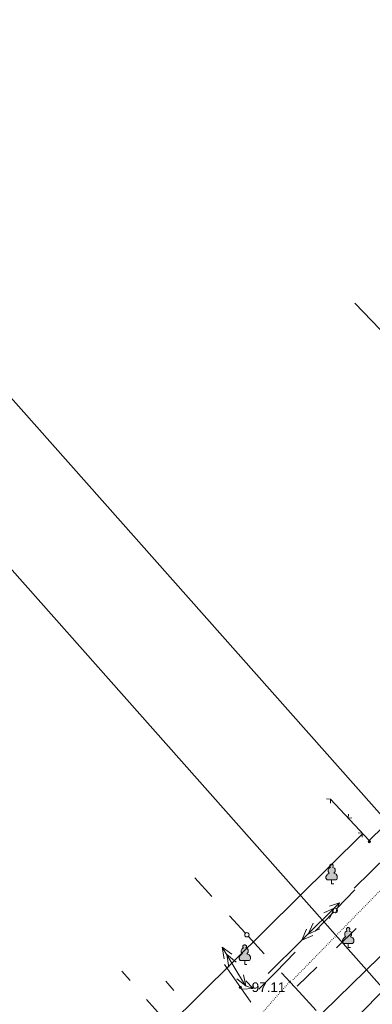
# Model space of a CAD drawing. Header units: millimetres. Extents: x 9396 to 25236, y 15106 to 31102.
# Tile 32 of 256: x 9812 to 9874, y 16205 to 16378. Entities that reach past the tile are written whole.
import ezdxf
from ezdxf.enums import TextEntityAlignment as Align

# ---------------------------------------------------------------- set-up
doc = ezdxf.new("R2010")
doc.units = ezdxf.units.MM
doc.linetypes.add('DOT', pattern=[0.25, 0, -0.25])
doc.linetypes.add('HIDDEN', pattern=[0.375, 0.25, -0.125])
for name, color, linetype, lineweight, true_color in [('1001010', 7, 'Continuous', 9, 0x000000), ('1060000', 7, 'Continuous', 9, 0x000000), ('1070000', 7, 'DOT', 9, 0x000000), ('21100200', 7, 'HIDDEN', 0, 0x800080), ('3000113', 7, 'Continuous', 9, 0x000000), ('3000260', 7, 'Continuous', 9, 0x000000), ('4000210', 7, 'Continuous', 9, 0x000000), ('5010210', 7, 'Continuous', 20, 0x008000), ('5010320', 7, 'Continuous', 20, 0x800000), ('6011300', 1, 'Continuous', 20, 0xff0000), ('9010120', 7, 'Continuous', 20, 0x000000)]:
    doc.layers.add(name, color=color, linetype=linetype, lineweight=lineweight, true_color=true_color)
doc.layers.add('text', color=7, linetype='Continuous', lineweight=15)
doc.layers.add('Рамка', color=7, linetype='Continuous', lineweight=35)
doc.styles.add('F2', font='arial.ttf', dxfattribs={"height": 0.001693})

# ---------------------------------------------------------------- blocks, each defined once
blk = doc.blocks.new('SYMBOL21100200')
at = {"true_color": 0x800080}
h = blk.add_hatch(color=216, dxfattribs=at)
edge = h.paths.add_edge_path()
edge.add_arc((0, 0), 0.1, 0, 360)
at = {"color": 216, "linetype": 'Continuous', "lineweight": 0, "true_color": 0x800080}
blk.add_circle((0, 0), 0.1, dxfattribs=at)
blk = doc.blocks.new('SYMBOL4000210')
at = {"true_color": 0xffffff}
blk.add_hatch(color=7, dxfattribs=at).paths.add_polyline_path([(0.05, 1.75), (-0.05, 1.75), (-0.15, 1.65), (-0.15, 1.55), (-0.1, 1.45), (-0.15, 1.45), (-0.25, 1.35), (-0.3, 1.25), (-0.3, 1.1), (-0.25, 1), (-0.2, 0.95), (-0.3, 0.9), (-0.35, 0.85), (-0.4, 0.8), (-0.5, 0.65), (-0.5, 0.5), (-0.4, 0.35), (-0.3, 0.35), (-0.1, 0.35), (0, 0.35), (0.15, 0.35), (0.4, 0.35), (0.45, 0.4), (0.5, 0.5), (0.5, 0.7), (0.4, 0.85), (0.2, 0.95), (0.25, 1), (0.3, 1.1), (0.3, 1.3), (0.25, 1.4), (0.1, 1.45), (0.15, 1.55), (0.15, 1.65)])
at = {"color": 18, "linetype": 'Continuous', "lineweight": 0, "true_color": 0x000000, "flags": 128}
blk.add_lwpolyline([(0.05, 1.75), (-0.05, 1.75), (-0.15, 1.65), (-0.15, 1.55), (-0.1, 1.45), (-0.15, 1.45), (-0.25, 1.35), (-0.3, 1.25), (-0.3, 1.1), (-0.25, 1), (-0.2, 0.95), (-0.3, 0.9), (-0.35, 0.85), (-0.4, 0.8), (-0.5, 0.65), (-0.5, 0.5), (-0.4, 0.35), (-0.3, 0.35), (-0.1, 0.35), (0, 0.35), (0.15, 0.35), (0.4, 0.35), (0.45, 0.4), (0.5, 0.5), (0.5, 0.7), (0.4, 0.85), (0.2, 0.95), (0.25, 1), (0.3, 1.1), (0.3, 1.3), (0.25, 1.4), (0.1, 1.45), (0.15, 1.55), (0.15, 1.65), (0.05, 1.75)], close=True, dxfattribs=at)
blk.add_lwpolyline([(0, 0.35), (0, 0), (0.2, 0)], dxfattribs=at)

msp = doc.modelspace()

# ---------------------------------------------------------------- linework, layer by layer
at = {"layer": '1001010', "color": 253}
msp.add_polyline3d([(9871.19, 16328.6, 92.07), (9891.96, 16307.03, 92.07), (9906.13, 16320.14, 92.07), (9905.03, 16321.49, 92.07), (9967.98, 16383.98, 92.07), (9968.74, 16383.21, 92.07), (9982.03, 16396.35, 92.07), (9970.4, 16408.12, 92.07)], dxfattribs=at)
at = {"layer": '1060000', "color": 253}
msp.add_line((9919.08, 16256.06, 19.64), (9856.88, 16195.35, 129.96), dxfattribs=at)
at = {"layer": '1070000', "color": 253}
msp.add_line((9860.32, 16209.55, 7.95), (9914.55, 16265.13, 173.35), dxfattribs=at)
msp.add_polyline3d([(9800.37, 16145.75, 151.33), (9841.02, 16188.07, 195.36), (9860, 16209.49, 195.36)], dxfattribs=at)
at = {"layer": '3000113', "color": 253}
msp.add_line((9872.58, 16235.27, 86.75), (9794.09, 16157.61, 86.75), dxfattribs=at)
at = {"layer": '3000260', "color": 253}
for points in [[(9866.92, 16241.34, 93.63), (9873.73, 16234.04, 93.63), (9962.98, 16321.46, 93.63)], [(9866.21, 16241.37, 93.63), (9866.93, 16241.33, 93.63), (9866.9, 16240.63, 93.63)], [(9870.06, 16238.7, 93.63), (9870.02, 16238.02, 93.63), (9870.69, 16238.03, 93.63)], [(9871.77, 16235.41, 93.63), (9872.49, 16235.37, 93.63), (9872.46, 16234.67, 93.63)]]:
    msp.add_polyline3d(points, dxfattribs=at)
at = {"layer": '5010210'}
for p, q in [((9867.96, 16215.19, 129.96), (9871.4, 16218.58, 129.96)), ((9864.53, 16211.8, 129.96), (9862.81, 16210.11, 129.96)), ((9862.81, 16210.11, 129.96), (9861.09, 16208.41, 129.96)), ((9838, 16209.29, 195.36), (9839.4, 16207.69, 195.36))]:
    msp.add_line(p, q, dxfattribs=at)
at = {"layer": '5010320', "lineweight": 30}
for p, q in [((9830.26, 16211.08, 174.58), (9831.7, 16209.43, 174.58)), ((9875.83, 16207.29, 96.37), (9872.42, 16203.84, 96.37)), ((9837.5, 16202.8, 174.58), (9834.6, 16206.11, 174.58))]:
    msp.add_line(p, q, dxfattribs=at)
at = {"layer": '6011300'}
for p, q in [((9871.08, 16225.66, 39.02), (9876.97, 16231.51, 39.02)), ((9861.88, 16216.51, 39.02), (9868.51, 16223.09, 39.02)), ((9861.88, 16216.51, 39.02), (9862.72, 16218.46, 39.02)), ((9861.88, 16216.51, 39.02), (9863.84, 16217.33, 39.02)), ((9847.9, 16215.32, 39.02), (9849.6, 16214.04, 39.02)), ((9847.9, 16215.32, 39.02), (9848.23, 16213.22, 39.02)), ((9855.99, 16210.65, 39.02), (9861.88, 16216.51, 39.02)), ((9852.92, 16205.59), (9848.29, 16212.24))]:
    msp.add_line(p, q, dxfattribs=at)
for points in [[(9865.73, 16221.32, 39.02), (9867.55, 16222.14, 39.02), (9866.72, 16220.33, 39.02)], [(9866.77, 16222.49, 39.02), (9868.51, 16223.09, 39.02), (9867.82, 16221.28, 39.02)], [(9862.99, 16217.6, 39.02), (9863.89, 16219.49, 39.02), (9862.99, 16217.6, 39.02), (9865.02, 16218.5, 39.02)], [(9847.9, 16215.32, 39.02), (9851.99, 16208.51, 39.02), (9853.3, 16208.02, 39.02)], [(9848.7, 16213.99, 39.02), (9850.32, 16212.66, 39.02), (9848.7, 16213.99, 39.02), (9849.08, 16211.8, 39.02)], [(9851.65, 16210.43, 39.02), (9852.02, 16208.47, 39.02), (9850.45, 16209.71, 39.02)], [(9852.02, 16209.35, 39.02), (9853.3, 16208.02, 39.02), (9851.37, 16207.89, 39.02)]]:
    msp.add_polyline3d(points, dxfattribs=at)
at = {"layer": '9010120', "color": 253}
for p, q in [((9843.06, 16227.49), (9846.05, 16224.22)), ((9871.2, 16225.36, 196.82), (9868, 16222.02, 196.82)), ((9851.92, 16217.81), (9849.17, 16220.81)), ((9867.37, 16221.37, 196.82), (9864.24, 16218.11, 196.82)), ((9855.28, 16214.13), (9852.47, 16217.21)), ((9857.28, 16210.86, 196.82), (9860.69, 16214.41, 196.82)), ((9857.53, 16211.12, 196.09), (9854.34, 16207.93, 196.09)), ((9858.33, 16210.79), (9861.39, 16207.45)), ((9861.39, 16207.45), (9864.38, 16204.18))]:
    msp.add_line(p, q, dxfattribs=at)
for points in [[(9867.72, 16221.33, 196.82), (9867.92, 16221.39, 196.82), (9868.07, 16221.53, 196.82), (9868.12, 16221.73, 196.82), (9868.07, 16221.93, 196.82), (9867.92, 16222.08, 196.82), (9867.72, 16222.14, 196.82), (9867.52, 16222.08, 196.82), (9867.37, 16221.93, 196.82), (9867.32, 16221.73, 196.82), (9867.37, 16221.53, 196.82), (9867.52, 16221.39, 196.82), (9867.72, 16221.33, 196.82)], [(9852.22, 16217.09, 0), (9852.41, 16217.14, 0), (9852.55, 16217.28, 0), (9852.61, 16217.47, 0), (9852.55, 16217.66, 0), (9852.41, 16217.8, 0), (9852.22, 16217.85, 0), (9852.03, 16217.8, 0), (9851.89, 16217.66, 0), (9851.84, 16217.47, 0), (9851.89, 16217.28, 0), (9852.03, 16217.14, 0), (9852.22, 16217.09, 0)]]:
    msp.add_polyline3d(points, close=True, dxfattribs=at)
at = {"layer": 'text'}
msp.add_lwpolyline([(9728.5, 16374.7), (10063.45, 16671.39), (10260.38, 16449.06), (9925.43, 16152.37)], close=True, dxfattribs=at)
at = {"layer": 'Рамка'}
msp.add_lwpolyline([(9746.79, 16384.22), (10063.02, 16664.33), (10253.32, 16449.49), (9937.09, 16169.38)], close=True, dxfattribs=at)

# ---------------------------------------------------------------- block references
at = {"layer": '21100200', "xscale": 2, "yscale": 2, "zscale": 2}
for p in [(9873.73, 16233.87, 196.02), (9851.07, 16208.25, 194.22)]:
    msp.add_blockref('SYMBOL21100200', p, dxfattribs=at)
at = {"layer": '4000210', "color": 253, "xscale": 2, "yscale": 2, "zscale": 2}
for p in [(9867.11, 16226.42, 65.4), (9870.02, 16215.23, 93.63), (9851.84, 16212.22, 65.4)]:
    msp.add_blockref('SYMBOL4000210', p, dxfattribs=at)

# ---------------------------------------------------------------- texts
at = {"layer": '21100200', "color": 253, "style": 'F2'}
msp.add_text('97.11', height=1.693, dxfattribs=at).set_placement((9853.07, 16208.25, 194.22), align=Align.MIDDLE_LEFT)

doc.saveas('drawing.dxf')
